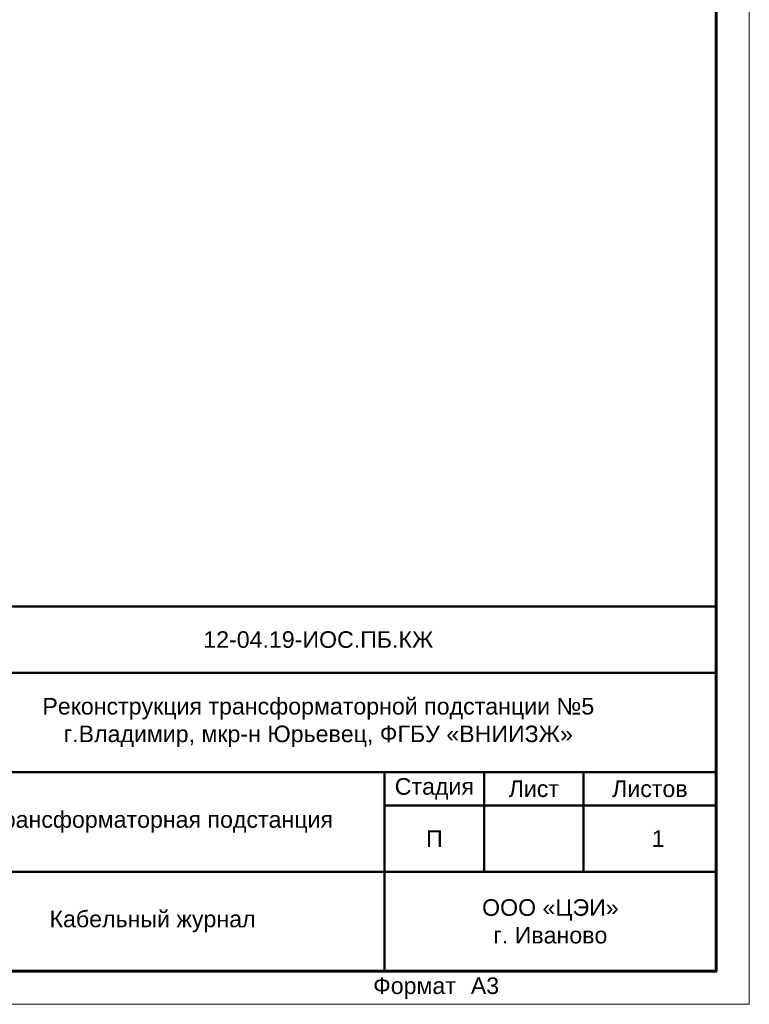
# Model space of a CAD drawing. Header units: millimetres. Extents: x 523431 to 527346, y -48565 to -47721.
# Tile 117 of 217: x 525527 to 525637, y -48018 to -47869. Entities that reach past the tile are written whole.
import ezdxf
from ezdxf.enums import TextEntityAlignment as Align

# ---------------------------------------------------------------- set-up
doc = ezdxf.new("R2010")
doc.units = ezdxf.units.MM
for name, color, linetype, lineweight in [('LIN_Основная сплошная', 50, 'Continuous', 50), ('ВК-линия контур', 132, 'Continuous', 15), ('ВК-линия толстая', 30, 'Continuous', 60), ('ВК-Текст', 1, 'Continuous', 30)]:
    doc.layers.add(name, color=color, linetype=linetype, lineweight=lineweight)
doc.layers.add('Текст и рамки', color=7, linetype='Continuous')
doc.styles.get("Standard").update_dxf_attribs({"font": 'arial.ttf'})
doc.styles.add('ОПС', font='arial.ttf')
doc.styles.add('СГЕНЕРИР_СТИЛЬ_1', font='times.ttf')

# ---------------------------------------------------------------- blocks, each defined once
blk = doc.blocks.new('*U31')
at = {"layer": 'ВК-линия контур', "color": 0}
for p, q in [((0, 297), (0, 0)), ((0, 0), (-420, 0))]:
    blk.add_line(p, q, dxfattribs=at)
at = {"layer": 'ВК-линия толстая', "color": 0}
blk.add_lwpolyline([(-400, 5), (-400, 292), (-5, 292), (-5, 5)], close=True, dxfattribs=at)
at = {"layer": 'ВК-Текст', "color": 0}
blk.add_text('Формат ', height=2.5, dxfattribs=at).set_placement((-56.73, 1.56))
blk.add_attdef('ЛИСТ_АЛ', text='', height=2.5, dxfattribs=at).set_placement((-10, 288.5), align=Align.MIDDLE_CENTER)
at = {"layer": 'ВК-Текст', "color": 0, "ltscale": 0.5}
blk.add_attdef('ВЕРХНИЙ_ШИФР', text='', height=0.000005, rotation=180, dxfattribs=at).set_placement((-400, 278), align=Align.MIDDLE_CENTER)
at = {"layer": 'ВК-Текст', "color": 0, "flags": 12}
blk.add_attdef('ФОРМАТ_ЛИСТА', (-42, 1.56), '', height=2.5, dxfattribs=at)

msp = doc.modelspace()

# ---------------------------------------------------------------- linework, layer by layer
at = {"layer": 'LIN_Основная сплошная', "color": 7}
for p, q in [((525447.29, -47957.75), (525632.29, -47957.75)), ((525512.29, -47967.75), (525632.29, -47967.75)), ((525447.29, -47982.75), (525632.29, -47982.75)), ((525582.29, -48012.75), (525582.29, -47982.75)), ((525597.29, -47982.75), (525597.29, -47997.75)), ((525612.29, -47982.75), (525612.29, -47997.75)), ((525582.29, -47987.75), (525632.29, -47987.75)), ((525512.29, -47997.75), (525632.29, -47997.75))]:
    msp.add_line(p, q, dxfattribs=at)

# ---------------------------------------------------------------- block references
ref = msp.add_blockref('*U31', (525637.29, -48017.75))
ref.add_attrib('ФОРМАТ_ЛИСТА', 'А3', (525595.29, -48016.19), dxfattribs={"layer": 'ВК-Текст', "color": 0, "height": 2.5, "flags": 12})

# ---------------------------------------------------------------- texts
at = {"lineweight": 0, "char_height": 2.5, "attachment_point": 5}
for s, insert, width, style in [('{\\fArial|b0|i0|c204|p34;\\C7;12-04.19-ИОС.ПБ.КЖ}', (525572.29, -47962.75), 120, 'СГЕНЕРИР_СТИЛЬ_1'), ('Реконструкция трансформаторной подстанции №5\\Pг.Владимир, мкр-н Юрьевец, ФГБУ «ВНИИЗЖ»', (525572.29, -47975.25), 120, 'ОПС'), ('\\pl2.5;{\\fArial|b0|i0|c204|p34;Трансформаторная подстанция\\P}', (525547.29, -47990.25), 70, 'СГЕНЕРИР_СТИЛЬ_1'), ('\\pl2.5;{\\fArial|b0|i0|c204|p34;1\\P}', (525622.29, -47992.75), 20, 'СГЕНЕРИР_СТИЛЬ_1'), ('{\\fArial|b0|i0|c204|p34;\\C7;Кабельный журнал}', (525547.29, -48005.25), 70, 'СГЕНЕРИР_СТИЛЬ_1')]:
    msp.add_mtext(s, dxfattribs=dict(at, insert=insert, width=width, style=style))
at = {"layer": 'Текст и рамки', "color": 7, "char_height": 2.5, "attachment_point": 5}
for s, insert, width in [('Стадия', (525589.79, -47985.25), 15), ('Лист', (525604.79, -47985.25), 15), ('Листов', (525622.29, -47985.25), 20), ('П', (525589.79, -47992.75), 15), ('ООО «ЦЭИ»\\Pг. Иваново', (525607.29, -48005.25), 50)]:
    msp.add_mtext(s, dxfattribs=dict(at, insert=insert, width=width))

doc.saveas('drawing.dxf')
